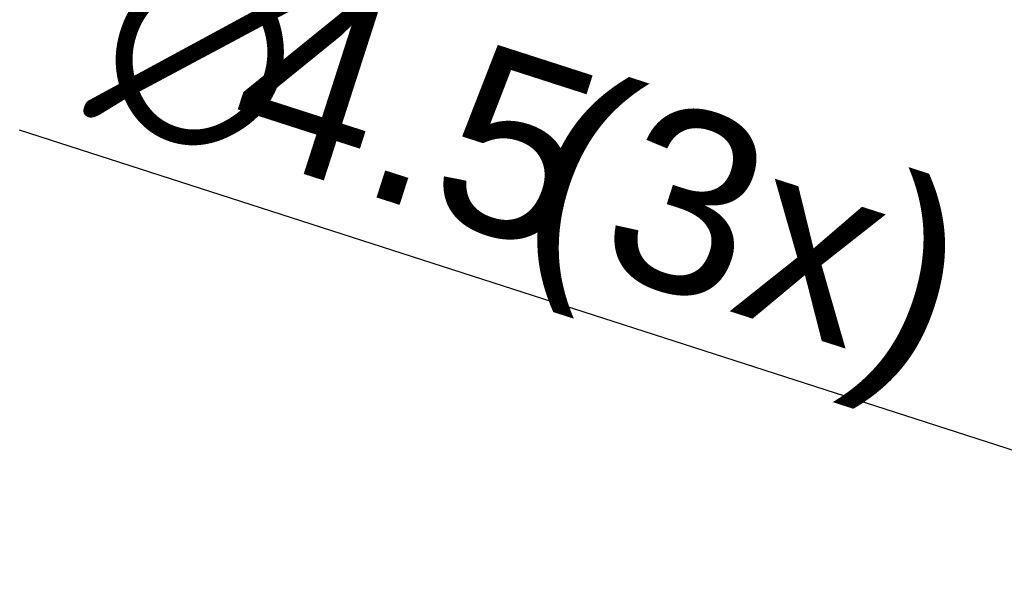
# Model space of a CAD drawing. Header units: millimetres. Extents: x 0 to 210, y 0 to 297.
# Tile 3 of 13: x 78.23 to 89.57, y 153.91 to 160.39. Entities that reach past the tile are written whole.
import ezdxf
from ezdxf.enums import TextEntityAlignment as Align

# ---------------------------------------------------------------- set-up
doc = ezdxf.new("R2010")
doc.units = ezdxf.units.MM
doc.header["$LTSCALE"] = 19.36
doc.layers.get('0').update_dxf_attribs({"linetype": 'CONTINUOUS'})
doc.layers.add('Z_DIM_2D', color=7, linetype='CONTINUOUS')
doc.styles.add('TEXTSTYLE_3', font='helveticaneueltw1g-ltcn.otf')
doc.styles.add('TEXTSTYLE_4', font='gdt', dxfattribs={"width": 0.7})
doc.dimstyles.new('DIMSTYLE_4', dxfattribs={"dimtxt": 2.1, "dimasz": 3.5, "dimexe": 1.5, "dimexo": 0, "dimtad": 1, "dimdec": 3, "dimlfac": 4, "dimdsep": 46, "dimtxsty": 'TEXTSTYLE_3', "dimblk": '_FILLED', "dimblk1": '_FILLED', "dimblk2": '_FILLED', "dimcen": 0.09, "dimclrt": 5, "dimadec": 0, "dimazin": 0, "dimtp": 0.1, "dimtm": 0.1, "dimtfac": 1, "dimtdec": 3, "dimtmove": 0, "dimatfit": 2, "dimldrblk": '_FILLED', "dimfxl": 1, "dimtolj": 1, "dimarcsym": 0})

# ---------------------------------------------------------------- blocks, each defined once
blk = doc.blocks.new('_FILLED')
at = {"color": 0, "linetype": 'BYBLOCK'}
blk.add_solid([(0, 0), (-1, 0.125), (-1, -0.125)], dxfattribs=at)
blk = doc.blocks.new('*D10')
at = {"layer": 'Z_DIM_2D', "color": 2, "linetype": 'CONTINUOUS'}
blk.add_line((93.313, 154.257), (78.234, 159.116), dxfattribs=at)
at = {"layer": 'Z_DIM_2D', "color": 2, "linetype": 'CONTINUOUS', "xscale": 3.5, "yscale": 3.5, "zscale": 3.5, "rotation": 342.1389451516}
blk.add_blockref('_FILLED', (93.313, 154.257), dxfattribs=at)
at = {"layer": 'Z_DIM_2D', "color": 5, "linetype": 'CONTINUOUS'}
for s, style, p in [('n', 'TEXTSTYLE_4', (81.06, 158.756)), ('4.5', 'TEXTSTYLE_3', (84.417, 157.675)), (' (3x)', 'TEXTSTYLE_3', (88.705, 156.293))]:
    blk.add_text(s, height=2.1, rotation=-17.8611, dxfattribs=dict(at, style=style)).set_placement(p, align=Align.RIGHT)

msp = doc.modelspace()

# ---------------------------------------------------------------- dimensions: what is measured, and where the dimension line sits
at = {"layer": 'Z_DIM_2D', "color": 2, "linetype": 'CONTINUOUS'}
dim = msp.add_diameter_dim_2p(p1=(93.31291, 154.25657), p2=(94.38369, 153.91153), text='%%c<> (3x)', dimstyle='DIMSTYLE_4', override={"dimpost": '<>'}, dxfattribs=at)
dim.commit()
dim.dimension.update_dxf_attribs({"geometry": '*D10', "text_midpoint": (83.87223, 158.9535), "dimtype": 163})

doc.saveas('drawing.dxf')
